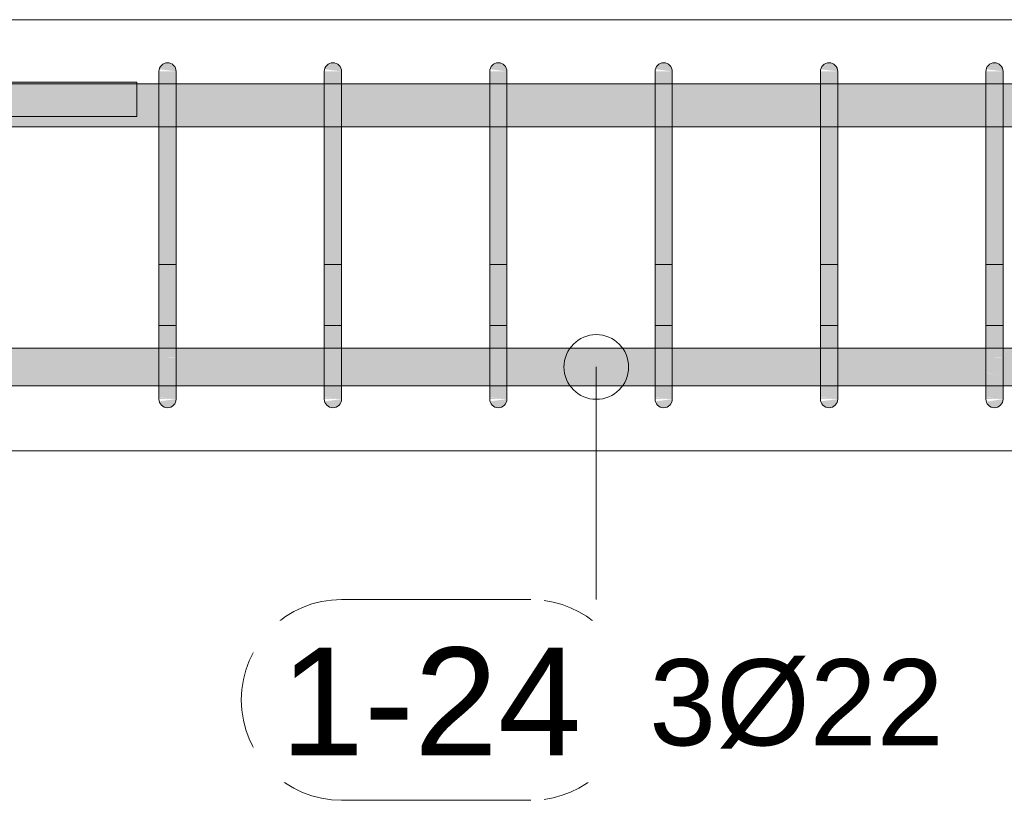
# Model space of a CAD drawing. Header units: millimetres. Extents: x 4307 to 42792, y 1610 to 10025.
# Tile 47 of 256: x 6398 to 6969, y 8467 to 8920. Entities that reach past the tile are written whole.
import ezdxf

# ---------------------------------------------------------------- set-up
doc = ezdxf.new("R2010")
doc.units = ezdxf.units.MM
for name, color, linetype, lineweight in [('S-BEAM', 12, 'Continuous', 9), ('S-RBAR', 171, 'Continuous', 5), ('S-RBAR-IDEN', 171, 'Continuous', 5)]:
    doc.layers.add(name, color=color, linetype=linetype, lineweight=lineweight)
doc.styles.add('Arial', font='arial.ttf', dxfattribs={"height": 50})
doc.styles.add('Arial_1', font='arial.ttf', dxfattribs={"height": 62.5})

# ---------------------------------------------------------------- blocks, each defined once
blk = doc.blocks.new('Popisek výztuže - _Typ_ množství_PRAVÝ-500031-V1')
at = {"layer": 'S-RBAR-IDEN'}
for p, q in [((6694.54, 8583.84), (6584.84, 8583.84)), ((6584.84, 8467.41), (6694.54, 8467.41))]:
    blk.add_line(p, q, dxfattribs=at)
for centre, start, end in [((6584.84, 8525.62), 90, 270), ((6694.54, 8525.62), 277.6434, 82.3566)]:
    blk.add_arc(centre, 58.22, start, end, dxfattribs=at)

msp = doc.modelspace()

# ---------------------------------------------------------------- hatches: boundary and pattern name
at = {"layer": 'S-RBAR'}
for points in [[(6488.81, 8890), (6488.64, 8891.29), (6488.14, 8892.5), (6487.35, 8893.54), (6486.31, 8894.33), (6485.11, 8894.83), (6483.81, 8895), (6482.52, 8894.83), (6481.31, 8894.33), (6480.28, 8893.54), (6479.48, 8892.5), (6478.98, 8891.29), (6488.64, 8890.02)], [(6584.77, 8890), (6584.6, 8891.29), (6584.1, 8892.5), (6583.3, 8893.54), (6582.27, 8894.33), (6581.06, 8894.83), (6579.77, 8895), (6578.47, 8894.83), (6577.27, 8894.33), (6576.23, 8893.54), (6575.44, 8892.5), (6574.94, 8891.29), (6584.6, 8890.02)], [(6680.72, 8890), (6680.55, 8891.29), (6680.05, 8892.5), (6679.26, 8893.54), (6678.22, 8894.33), (6677.01, 8894.83), (6675.72, 8895), (6674.43, 8894.83), (6673.22, 8894.33), (6672.18, 8893.54), (6671.39, 8892.5), (6670.89, 8891.29), (6680.55, 8890.02)], [(6776.67, 8890), (6776.5, 8891.29), (6776, 8892.5), (6775.21, 8893.54), (6774.17, 8894.33), (6772.97, 8894.83), (6771.67, 8895), (6770.38, 8894.83), (6769.17, 8894.33), (6768.14, 8893.54), (6767.34, 8892.5), (6766.84, 8891.29), (6776.5, 8890.02)], [(6872.63, 8890), (6872.46, 8891.29), (6871.96, 8892.5), (6871.16, 8893.54), (6870.13, 8894.33), (6868.92, 8894.83), (6867.63, 8895), (6866.33, 8894.83), (6865.13, 8894.33), (6864.09, 8893.54), (6863.3, 8892.5), (6862.8, 8891.29), (6872.46, 8890.02)], [(6968.58, 8890), (6968.41, 8891.29), (6967.91, 8892.5), (6967.11, 8893.54), (6966.08, 8894.33), (6964.87, 8894.83), (6963.58, 8895), (6962.29, 8894.83), (6961.08, 8894.33), (6960.04, 8893.54), (6959.25, 8892.5), (6958.75, 8891.29), (6968.41, 8890.02)], [(6488.81, 8865), (6488.81, 8890), (6478.81, 8890), (6478.81, 8865)], [(6584.77, 8865), (6584.77, 8890), (6574.77, 8890), (6574.77, 8865)], [(6680.72, 8865), (6680.72, 8890), (6670.72, 8890), (6670.72, 8865)], [(6776.67, 8865), (6776.67, 8890), (6766.67, 8890), (6766.67, 8865)], [(6872.63, 8865), (6872.63, 8890), (6862.63, 8890), (6862.63, 8865)], [(6968.58, 8865), (6968.58, 8890), (6958.58, 8890), (6958.58, 8865)], [(6478.81, 8725), (6488.81, 8725), (6488.81, 8865), (6478.81, 8865), (6478.81, 8825.98)], [(6574.77, 8725), (6584.77, 8725), (6584.77, 8865), (6574.77, 8865), (6574.77, 8825.98)], [(6670.72, 8725), (6680.72, 8725), (6680.72, 8865), (6670.72, 8865), (6670.72, 8825.98)], [(6766.67, 8725), (6776.67, 8725), (6776.67, 8865), (6766.67, 8865), (6766.67, 8825.98)], [(6862.63, 8725), (6872.63, 8725), (6872.63, 8865), (6862.63, 8865), (6862.63, 8825.98)], [(6958.58, 8725), (6968.58, 8725), (6968.58, 8865), (6958.58, 8865), (6958.58, 8825.98)], [(6483.81, 8695), (6485.11, 8695.17), (6486.31, 8695.67), (6487.62, 8696.82), (6488.14, 8697.5), (6488.64, 8698.71), (6488.81, 8700), (6478.98, 8698.71), (6479.48, 8697.5), (6480.28, 8696.46), (6481.31, 8695.67), (6482.52, 8695.17)], [(6579.77, 8695), (6581.06, 8695.17), (6582.27, 8695.67), (6583.3, 8696.46), (6584.1, 8697.5), (6584.6, 8698.71), (6584.6, 8699.98), (6574.94, 8698.71), (6575.44, 8697.5), (6576.23, 8696.46), (6577.27, 8695.67), (6578.47, 8695.17)], [(6675.72, 8695), (6677.01, 8695.17), (6678.22, 8695.67), (6679.26, 8696.46), (6680.05, 8697.5), (6680.55, 8698.71), (6680.55, 8699.98), (6670.89, 8698.71), (6671.39, 8697.5), (6672.18, 8696.46), (6673.22, 8695.67), (6674.43, 8695.17)], [(6771.67, 8695), (6772.97, 8695.17), (6774.17, 8695.67), (6775.21, 8696.46), (6776, 8697.5), (6776.5, 8698.71), (6776.5, 8699.98), (6766.84, 8698.71), (6767.34, 8697.5), (6768.14, 8696.46), (6769.17, 8695.67), (6770.38, 8695.17)], [(6867.63, 8695), (6868.92, 8695.17), (6870.13, 8695.67), (6871.16, 8696.46), (6871.96, 8697.5), (6872.46, 8698.71), (6872.46, 8699.98), (6862.8, 8698.71), (6863.3, 8697.5), (6864.09, 8696.46), (6865.13, 8695.67), (6866.33, 8695.17)], [(6963.58, 8695), (6964.87, 8695.17), (6966.08, 8695.67), (6967.11, 8696.46), (6967.91, 8697.5), (6968.41, 8698.71), (6968.41, 8699.98), (6958.82, 8698.54), (6959.25, 8697.5), (6960.04, 8696.46), (6961.08, 8695.67), (6962.29, 8695.17)]]:
    msp.add_hatch(color=7, dxfattribs=at).paths.add_polyline_path(points)
h = msp.add_hatch(color=7, dxfattribs=at)
h.paths.add_polyline_path([(6465.95, 8882.8), (6465.95, 8883.8), (6392.86, 8883.8), (6392.86, 8882.8), (6448.35, 8882.8)])
h.paths.add_polyline_path([(5855.7, 8882.8), (5853.28, 8883.8), (5845.95, 8883.8), (5845.95, 8882.8), (5852.04, 8882.8)])
h.paths.add_polyline_path([(6382.86, 8882.8), (6382.86, 8883.8), (6296.91, 8883.8), (6296.91, 8882.8), (6369.82, 8882.8)])
h.paths.add_polyline_path([(5870.69, 8882.8), (5874.16, 8882.8), (5874.16, 8883.8), (5869.93, 8883.8)])
h.paths.add_polyline_path([(5884.16, 8882.8), (5920.62, 8882.8), (5920.62, 8883.8), (5884.16, 8883.8)])
h.paths.add_polyline_path([(6286.91, 8882.8), (6286.91, 8883.8), (6200.95, 8883.8), (6200.95, 8882.8), (6212.75, 8882.8)])
h.paths.add_polyline_path([(5930.62, 8882.8), (5967.08, 8882.8), (5967.08, 8883.8), (5930.62, 8883.8)])
h.paths.add_polyline_path([(6190.95, 8882.8), (6190.95, 8883.8), (6105, 8883.8), (6105, 8882.8), (6134.22, 8882.8)])
h.paths.add_polyline_path([(5977.08, 8882.8), (6013.54, 8882.8), (6013.54, 8883.8), (5977.08, 8883.8)])
h.paths.add_polyline_path([(6095, 8882.8), (6094.95, 8883.8), (6070, 8883.8), (6070, 8882.8), (6094.95, 8882.8)])
h.paths.add_polyline_path([(6023.54, 8882.8), (6060, 8882.8), (6060, 8883.8), (6023.54, 8883.8)])
h = msp.add_hatch(color=7, dxfattribs=at)
h.paths.add_polyline_path([(5426.86, 8857.8), (5426.86, 8865), (5427.89, 8872.76), (5430.88, 8880), (5433.03, 8882.8), (5425, 8882.8), (5425, 8857.8)])
h.paths.add_polyline_path([(6060, 8857.8), (6060, 8882.8), (6023.54, 8882.8), (6023.54, 8857.8), (6055.69, 8857.8)])
h.paths.add_polyline_path([(7650, 8857.8), (7650, 8882.8), (7492.9, 8882.8), (7492.9, 8857.8), (7626.35, 8857.8)])
h.paths.add_polyline_path([(6095, 8857.8), (6094.95, 8882.8), (6070, 8882.8), (6070, 8857.8)])
h.paths.add_polyline_path([(5466.02, 8857.8), (5485.86, 8857.8), (5485.86, 8858.8), (5502.48, 8858.8), (5502.48, 8882.8), (5466.02, 8882.8), (5466.02, 8865)])
h.paths.add_polyline_path([(5436.86, 8857.8), (5456.02, 8857.8), (5456.02, 8882.8), (5448.03, 8882.8), (5446.86, 8882.32), (5442.71, 8879.13), (5439.54, 8875), (5437.54, 8870.18), (5436.86, 8865)])
h.paths.add_polyline_path([(6200.95, 8857.8), (6286.91, 8857.8), (6286.91, 8882.8), (6200.95, 8882.8), (6200.95, 8865)])
h.paths.add_polyline_path([(6134.22, 8857.8), (6190.95, 8857.8), (6190.95, 8882.8), (6105, 8882.8), (6105, 8857.8)])
h.paths.add_polyline_path([(7482.9, 8857.8), (7482.9, 8882.8), (7310.4, 8882.8), (7310.4, 8857.8), (7469.28, 8857.8)])
h.paths.add_polyline_path([(5688.32, 8857.8), (5688.32, 8882.8), (5651.86, 8882.8), (5651.86, 8857.8), (5663.02, 8857.8)])
h.paths.add_polyline_path([(6013.54, 8857.8), (6013.54, 8882.8), (5977.08, 8882.8), (5977.15, 8857.8)])
h.paths.add_polyline_path([(6762.49, 8857.8), (6766.67, 8857.8), (6766.67, 8882.8), (6680.72, 8882.8), (6680.72, 8857.8)])
h.paths.add_polyline_path([(5920.62, 8857.8), (5920.62, 8882.8), (5884.16, 8882.8), (5884.16, 8857.8), (5898.62, 8857.8)])
h.paths.add_polyline_path([(6296.91, 8857.8), (6382.86, 8857.8), (6382.86, 8882.8), (6296.91, 8882.8), (6296.91, 8865)])
h.paths.add_polyline_path([(5734.78, 8857.8), (5734.78, 8882.8), (5698.32, 8882.8), (5698.32, 8857.8)])
h.paths.add_polyline_path([(6392.86, 8857.8), (6478.81, 8857.8), (6478.81, 8882.8), (6392.86, 8882.8), (6392.86, 8865)])
h.paths.add_polyline_path([(7300.4, 8857.8), (7300.4, 8882.8), (7127.9, 8882.8), (7127.9, 8857.8), (7233.68, 8857.8)])
h.paths.add_polyline_path([(6776.67, 8857.8), (6862.63, 8857.8), (6862.63, 8882.8), (6776.67, 8882.8), (6776.67, 8865)])
h.paths.add_polyline_path([(5791.24, 8857.8), (5827.7, 8857.8), (5827.7, 8882.8), (5791.24, 8882.8), (5791.24, 8865)])
h.paths.add_polyline_path([(5967.08, 8857.8), (5967.08, 8882.8), (5930.62, 8882.8), (5930.62, 8857.8)])
h.paths.add_polyline_path([(6670.72, 8857.8), (6670.72, 8882.8), (6584.77, 8882.8), (6584.77, 8857.8), (6605.42, 8857.8)])
h.paths.add_polyline_path([(5558.94, 8857.8), (5595.4, 8857.8), (5595.4, 8882.8), (5558.94, 8882.8), (5558.94, 8865)])
h.paths.add_polyline_path([(6872.63, 8857.8), (6958.58, 8857.8), (6958.58, 8882.8), (6872.63, 8882.8), (6872.63, 8865)])
h.paths.add_polyline_path([(6488.81, 8857.8), (6574.77, 8857.8), (6574.77, 8882.8), (6488.81, 8882.8), (6488.81, 8865)])
h.paths.add_polyline_path([(5512.48, 8857.8), (5548.94, 8857.8), (5548.94, 8882.8), (5512.48, 8882.8), (5512.48, 8865)])
h.paths.add_polyline_path([(7117.9, 8857.8), (7117.9, 8882.8), (6968.58, 8882.8), (6968.58, 8857.8), (7076.62, 8857.8)])
h.paths.add_polyline_path([(5866.18, 8857.8), (5866.86, 8857.8), (5866.86, 8865), (5866.18, 8870.18), (5864.18, 8875), (5861.01, 8879.14), (5856.86, 8882.32), (5855.7, 8882.8), (5837.7, 8882.8), (5837.7, 8857.8), (5859.36, 8857.8)])
h.paths.add_polyline_path([(5605.4, 8857.8), (5641.86, 8857.8), (5641.86, 8882.8), (5605.4, 8882.8), (5605.4, 8865)])
h.paths.add_polyline_path([(5744.78, 8857.8), (5781.24, 8857.8), (5781.24, 8882.8), (5744.78, 8882.8), (5744.78, 8865)])
h.paths.add_polyline_path([(5874.16, 8876.82), (5874.16, 8882.8), (5870.69, 8882.8), (5873.2, 8879.13), (5873.88, 8877.5)])
h = msp.add_hatch(color=7, dxfattribs=at)
h.paths.add_polyline_path([(5425, 8707.64), (5432.7, 8707.64), (5430.53, 8710.86), (5427.89, 8717.24), (5426.86, 8725), (5426.86, 8729.64), (5425, 8729.64), (5425, 8719.69)])
h.paths.add_polyline_path([(5446.97, 8707.64), (5456.02, 8707.92), (5456.02, 8729.64), (5437.47, 8729.64), (5436.86, 8725), (5437.6, 8719.69), (5439.54, 8715), (5442.72, 8710.86), (5446.86, 8707.68)])
h.paths.add_polyline_path([(8961.41, 8707.64), (9043.09, 8707.92), (9043.09, 8729.64), (8957.14, 8729.64), (8957.14, 8707.64)])
h.paths.add_polyline_path([(5466.02, 8707.64), (5466.86, 8707.68), (5471.86, 8711.72), (5489.78, 8729.64), (5466.02, 8729.64), (5466.02, 8707.68)])
h.paths.add_polyline_path([(8947.14, 8707.64), (8947.14, 8729.64), (8861.19, 8729.64), (8861.19, 8707.64), (8922.15, 8707.64)])
h.paths.add_polyline_path([(9079.21, 8707.64), (9139.05, 8707.92), (9139.05, 8729.64), (9053.09, 8729.64), (9053.09, 8707.64)])
h.paths.add_polyline_path([(5481.93, 8707.64), (5502.48, 8707.92), (5502.48, 8728.19), (5482.21, 8707.92)])
h.paths.add_polyline_path([(8851.19, 8707.64), (8851.19, 8729.64), (8765.23, 8729.64), (8765.23, 8707.64), (8843.61, 8707.64)])
h.paths.add_polyline_path([(5512.48, 8707.64), (5548.94, 8707.92), (5548.94, 8729.64), (5512.48, 8729.64), (5512.48, 8707.92)])
h.paths.add_polyline_path([(5558.94, 8707.64), (5595.4, 8707.92), (5595.4, 8729.64), (5558.94, 8729.64), (5558.94, 8707.92)])
h.paths.add_polyline_path([(5605.4, 8707.64), (5641.86, 8707.92), (5641.86, 8729.64), (5605.4, 8729.64), (5605.4, 8707.92)])
h.paths.add_polyline_path([(9707.48, 8707.64), (9715, 8707.64), (9715, 8729.64), (9695, 8729.64), (9695, 8707.64)])
h.paths.add_polyline_path([(9685, 8707.64), (9685, 8729.64), (9645, 8729.64), (9645, 8707.64), (9668.21, 8707.64)])
h.paths.add_polyline_path([(8755.23, 8707.64), (8755.23, 8729.64), (8669.28, 8729.64), (8669.28, 8707.64), (8725.81, 8707.64)])
h.paths.add_polyline_path([(5651.86, 8707.64), (5688.32, 8707.92), (5688.32, 8729.64), (5651.86, 8729.64), (5651.86, 8707.92)])
h.paths.add_polyline_path([(9149.05, 8707.64), (9235, 8707.92), (9235, 8729.64), (9149.05, 8729.64), (9149.05, 8707.92)])
h.paths.add_polyline_path([(8659.28, 8707.64), (8659.28, 8729.64), (8573.33, 8729.64), (8573.33, 8707.64), (8647.28, 8707.64)])
h.paths.add_polyline_path([(5698.32, 8707.64), (5734.78, 8707.92), (5734.78, 8729.64), (5698.32, 8729.64), (5698.32, 8707.92)])
h.paths.add_polyline_path([(9635, 8707.64), (9635, 8729.64), (9595, 8729.64), (9595, 8707.64), (9628.94, 8707.64)])
h.paths.add_polyline_path([(5744.78, 8707.64), (5781.24, 8707.92), (5781.24, 8729.64), (5744.78, 8729.64), (5744.78, 8707.92)])
h.paths.add_polyline_path([(5791.24, 8707.64), (5827.7, 8707.92), (5827.7, 8729.64), (5791.24, 8729.64), (5791.24, 8707.92)])
h.paths.add_polyline_path([(8563.33, 8707.64), (8563.33, 8729.64), (8477.37, 8729.64), (8477.37, 8707.64), (8529.48, 8707.64)])
h.paths.add_polyline_path([(5856.76, 8707.64), (5856.86, 8707.68), (5861.01, 8710.86), (5864.18, 8715), (5866.18, 8719.82), (5866.86, 8725), (5866.86, 8729.64), (5837.7, 8729.64), (5837.7, 8707.64), (5852.04, 8707.64)])
h.paths.add_polyline_path([(8467.37, 8707.64), (8467.37, 8729.64), (8381.42, 8729.64), (8381.42, 8707.64), (8450.95, 8707.64)])
h.paths.add_polyline_path([(5871.03, 8707.64), (5874.16, 8707.92), (5873.88, 8712.5), (5872.84, 8710)])
h.paths.add_polyline_path([(9245, 8707.64), (9335, 8707.92), (9335, 8729.64), (9245, 8729.64), (9245, 8707.92)])
h.paths.add_polyline_path([(5884.16, 8707.64), (5920.62, 8707.92), (5920.62, 8729.64), (5884.16, 8729.64), (5884.16, 8707.92)])
h.paths.add_polyline_path([(5930.62, 8707.64), (5967.08, 8707.92), (5967.08, 8729.64), (5930.62, 8729.64), (5930.62, 8707.92)])
h.paths.add_polyline_path([(5977.08, 8707.64), (6013.54, 8707.92), (6013.54, 8729.64), (5977.08, 8729.64), (5977.08, 8707.92)])
h.paths.add_polyline_path([(8371.42, 8707.64), (8371.42, 8729.64), (8222.89, 8729.64), (8222.89, 8707.64), (8333.15, 8707.64)])
h.paths.add_polyline_path([(6023.54, 8707.64), (6060, 8707.92), (6060, 8729.64), (6023.54, 8729.64), (6023.54, 8707.92)])
h.paths.add_polyline_path([(6070, 8707.64), (6095, 8707.92), (6095, 8729.64), (6070, 8729.64), (6070, 8707.92)])
h.paths.add_polyline_path([(8212.89, 8707.64), (8212.89, 8729.64), (8040.39, 8729.64), (8040.39, 8707.64), (8176.08, 8707.64)])
h.paths.add_polyline_path([(6105, 8707.64), (6190.95, 8707.92), (6190.95, 8729.64), (6105, 8729.64), (6105, 8707.92)])
h.paths.add_polyline_path([(9585, 8707.64), (9585, 8729.64), (9545, 8729.64), (9545, 8707.64), (9550.41, 8707.64)])
h.paths.add_polyline_path([(6200.95, 8707.64), (6286.91, 8707.92), (6286.91, 8729.64), (6200.95, 8729.64), (6200.95, 8707.92)])
h.paths.add_polyline_path([(9535, 8707.64), (9535, 8729.64), (9495, 8729.64), (9495, 8707.64), (9511.14, 8707.64)])
h.paths.add_polyline_path([(6296.91, 8707.64), (6382.86, 8707.92), (6382.86, 8729.64), (6296.91, 8729.64), (6296.91, 8707.92)])
h.paths.add_polyline_path([(6392.86, 8707.64), (6478.81, 8707.92), (6478.81, 8729.64), (6392.86, 8729.64), (6392.86, 8707.92)])
h.paths.add_polyline_path([(8030.39, 8707.64), (8030.39, 8729.64), (7857.89, 8729.64), (7857.89, 8707.64), (8019.02, 8707.64)])
h.paths.add_polyline_path([(9485, 8707.64), (9485, 8729.64), (9445, 8729.64), (9445, 8707.64), (9471.88, 8707.64)])
h.paths.add_polyline_path([(6488.81, 8707.64), (6574.77, 8707.92), (6574.77, 8729.64), (6488.81, 8729.64), (6488.81, 8707.92)])
h.paths.add_polyline_path([(6584.77, 8707.64), (6670.72, 8707.92), (6670.72, 8729.64), (6584.77, 8729.64), (6584.77, 8707.92)])
h.paths.add_polyline_path([(6680.72, 8707.64), (6766.67, 8707.92), (6766.67, 8729.64), (6680.72, 8729.64), (6680.72, 8707.92)])
h.paths.add_polyline_path([(9435, 8707.64), (9435, 8729.64), (9395, 8729.64), (9395, 8707.64), (9432.61, 8707.64)])
h.paths.add_polyline_path([(6776.67, 8707.64), (6862.63, 8707.92), (6862.63, 8729.64), (6776.67, 8729.64), (6776.67, 8707.92)])
h.paths.add_polyline_path([(6872.63, 8707.64), (6958.58, 8707.92), (6958.58, 8729.64), (6872.63, 8729.64), (6872.63, 8707.92)])
h.paths.add_polyline_path([(7847.89, 8707.64), (7847.89, 8729.64), (7675.4, 8729.64), (7675.4, 8707.64), (7822.68, 8707.64)])
h.paths.add_polyline_path([(6968.58, 8707.64), (7117.9, 8707.92), (7117.9, 8729.64), (6968.58, 8729.64), (6968.58, 8707.92)])
h.paths.add_polyline_path([(9345, 8707.64), (9385, 8707.92), (9385, 8729.64), (9345, 8729.64), (9345, 8707.92)])
h.paths.add_polyline_path([(7127.9, 8707.64), (7300.4, 8707.92), (7300.4, 8729.64), (7127.9, 8729.64), (7127.9, 8707.92)])
h.paths.add_polyline_path([(7310.4, 8707.64), (7482.9, 8707.92), (7482.9, 8729.64), (7310.4, 8729.64), (7310.4, 8707.92)])
h.paths.add_polyline_path([(7492.9, 8707.64), (7665.4, 8707.92), (7665.4, 8729.64), (7492.9, 8729.64), (7492.9, 8707.92)])
h = msp.add_hatch(color=7, dxfattribs=at)
h.paths.add_polyline_path([(6488.81, 8703.08), (6488.81, 8703.74), (6487.46, 8703.89), (6486.61, 8703.51), (6487.62, 8703.31)])
h.paths.add_polyline_path([(6483.32, 8705.53), (6481.64, 8707.49), (6478.81, 8707.92), (6478.81, 8706.75)])
h.paths.add_polyline_path([(6488.81, 8711.72), (6488.81, 8713.44), (6478.81, 8715.43), (6483.54, 8711.91), (6487.62, 8711.76)])
h.paths.add_polyline_path([(6478.81, 8724.03), (6488.81, 8724.24), (6488.81, 8725), (6478.81, 8725)])
h = msp.add_hatch(color=7, dxfattribs=at)
h.paths.add_polyline_path([(6478.81, 8715.43), (6488.81, 8713.44), (6488.81, 8724.24), (6486.78, 8724.03), (6478.81, 8724.03), (6478.81, 8719.69)])
h.paths.add_polyline_path([(6488.81, 8700), (6488.81, 8703.08), (6486.61, 8703.51), (6487.62, 8703.87), (6488.81, 8703.74), (6488.81, 8711.72), (6484.28, 8711.99), (6478.81, 8715.43), (6478.81, 8708.15), (6481.79, 8707.32), (6483.32, 8705.53), (6478.81, 8706.75), (6478.98, 8700.99), (6480.9, 8700.85), (6487.62, 8700.13)])
h.paths.add_polyline_path([(6487.62, 8700), (6487.62, 8700.1), (6478.81, 8700.85), (6478.98, 8700), (6485.11, 8700)])
h = msp.add_hatch(color=7, dxfattribs=at)
h.paths.add_polyline_path([(6584.77, 8703.08), (6584.77, 8703.74), (6583.41, 8703.89), (6582.56, 8703.51)])
h.paths.add_polyline_path([(6579.28, 8705.53), (6577.59, 8707.49), (6574.77, 8707.92), (6574.77, 8706.75)])
h.paths.add_polyline_path([(6584.77, 8711.72), (6584.77, 8713.44), (6574.77, 8715.43), (6579.49, 8711.91)])
h.paths.add_polyline_path([(6582.74, 8724.03), (6584.77, 8724.24), (6584.77, 8725), (6574.77, 8725), (6574.77, 8724.03)])
h = msp.add_hatch(color=7, dxfattribs=at)
h.paths.add_polyline_path([(6574.77, 8715.43), (6584.77, 8713.44), (6584.77, 8724.24), (6582.74, 8724.03), (6574.77, 8724.03), (6574.77, 8719.69)])
h.paths.add_polyline_path([(6584.77, 8700), (6584.77, 8703.08), (6582.56, 8703.51), (6583.41, 8703.89), (6584.77, 8703.74), (6584.77, 8711.72), (6580.24, 8711.99), (6574.77, 8715.43), (6574.77, 8708.15), (6577.74, 8707.32), (6579.28, 8705.53), (6574.77, 8706.75), (6574.94, 8700.99), (6576.85, 8700.85), (6581.06, 8700.4)])
h.paths.add_polyline_path([(6584.77, 8700), (6574.77, 8700.85), (6574.94, 8700), (6579.77, 8700)])
h = msp.add_hatch(color=7, dxfattribs=at)
h.paths.add_polyline_path([(6680.72, 8703.08), (6680.72, 8703.74), (6679.36, 8703.89), (6678.52, 8703.51)])
h.paths.add_polyline_path([(6675.23, 8705.53), (6673.55, 8707.49), (6670.72, 8707.92), (6670.72, 8706.75)])
h.paths.add_polyline_path([(6680.72, 8711.72), (6680.72, 8713.44), (6670.72, 8715.43), (6675.44, 8711.91)])
h.paths.add_polyline_path([(6678.69, 8724.03), (6680.72, 8724.24), (6680.72, 8725), (6670.72, 8725), (6670.72, 8724.03)])
h = msp.add_hatch(color=7, dxfattribs=at)
h.paths.add_polyline_path([(6680.72, 8700), (6680.72, 8703.08), (6678.52, 8703.51), (6679.36, 8703.89), (6680.72, 8703.74), (6680.72, 8711.72), (6676.19, 8711.99), (6670.72, 8715.43), (6670.72, 8708.15), (6673.69, 8707.32), (6675.23, 8705.53), (6670.72, 8706.75), (6670.89, 8700.99), (6672.81, 8700.85), (6677.01, 8700.4)])
h.paths.add_polyline_path([(6670.72, 8700), (6680.72, 8700), (6670.72, 8700.85)])
h.paths.add_polyline_path([(6680.72, 8713.44), (6680.72, 8724.24), (6678.69, 8724.03), (6670.72, 8724.03), (6670.72, 8715.43)])
h = msp.add_hatch(color=7, dxfattribs=at)
h.paths.add_polyline_path([(6776.67, 8703.08), (6776.67, 8703.74), (6775.32, 8703.89), (6774.47, 8703.51)])
h.paths.add_polyline_path([(6771.18, 8705.53), (6769.5, 8707.49), (6766.67, 8707.92), (6766.67, 8706.75)])
h.paths.add_polyline_path([(6776.67, 8711.72), (6776.67, 8713.44), (6766.67, 8715.43), (6771.4, 8711.91)])
h.paths.add_polyline_path([(6774.64, 8724.03), (6776.67, 8724.24), (6776.67, 8725), (6766.67, 8725), (6766.67, 8724.03)])
h = msp.add_hatch(color=7, dxfattribs=at)
h.paths.add_polyline_path([(6776.67, 8700), (6776.67, 8703.08), (6774.47, 8703.51), (6775.32, 8703.89), (6776.67, 8703.74), (6776.67, 8711.72), (6772.14, 8711.99), (6766.67, 8715.43), (6766.67, 8708.15), (6769.65, 8707.32), (6771.18, 8705.53), (6766.67, 8706.75), (6766.84, 8700.99), (6768.76, 8700.85), (6772.97, 8700.4)])
h.paths.add_polyline_path([(6766.67, 8700), (6776.67, 8700), (6766.67, 8700.85)])
h.paths.add_polyline_path([(6776.67, 8713.44), (6776.67, 8724.24), (6774.64, 8724.03), (6766.67, 8724.03), (6766.67, 8715.43)])
h = msp.add_hatch(color=7, dxfattribs=at)
h.paths.add_polyline_path([(6872.63, 8703.08), (6872.63, 8703.74), (6871.27, 8703.89), (6870.42, 8703.51)])
h.paths.add_polyline_path([(6867.13, 8705.53), (6865.45, 8707.49), (6862.63, 8707.92), (6862.63, 8706.75)])
h.paths.add_polyline_path([(6872.63, 8711.72), (6872.63, 8713.44), (6862.63, 8715.43), (6867.35, 8711.91)])
h.paths.add_polyline_path([(6870.6, 8724.03), (6872.63, 8724.24), (6872.63, 8725), (6862.63, 8725), (6862.63, 8724.03)])
h = msp.add_hatch(color=7, dxfattribs=at)
h.paths.add_polyline_path([(6872.63, 8700), (6872.63, 8703.08), (6870.42, 8703.51), (6871.27, 8703.89), (6872.63, 8703.74), (6872.63, 8711.72), (6868.09, 8711.99), (6862.63, 8715.43), (6862.63, 8708.15), (6865.6, 8707.32), (6867.13, 8705.53), (6862.63, 8706.75), (6862.8, 8700.99), (6864.71, 8700.85), (6868.92, 8700.4)])
h.paths.add_polyline_path([(6862.63, 8700), (6872.63, 8700), (6862.63, 8700.85)])
h.paths.add_polyline_path([(6872.63, 8713.44), (6872.63, 8724.24), (6870.6, 8724.03), (6862.63, 8724.03), (6862.63, 8715.43)])
h = msp.add_hatch(color=7, dxfattribs=at)
h.paths.add_polyline_path([(6968.58, 8703.08), (6968.58, 8703.74), (6967.22, 8703.89), (6966.38, 8703.51)])
h.paths.add_polyline_path([(6963.09, 8705.53), (6961.41, 8707.49), (6958.58, 8707.92), (6958.82, 8706.69)])
h.paths.add_polyline_path([(6968.58, 8711.72), (6968.58, 8713.44), (6958.82, 8715.25), (6963.3, 8711.91)])
h.paths.add_polyline_path([(6958.58, 8724.03), (6968.58, 8724.24), (6968.58, 8725), (6958.58, 8725)])
h = msp.add_hatch(color=7, dxfattribs=at)
h.paths.add_polyline_path([(6968.58, 8700), (6968.58, 8703.08), (6966.38, 8703.51), (6967.22, 8703.89), (6968.58, 8703.74), (6968.58, 8711.72), (6964.05, 8711.99), (6958.58, 8715.43), (6958.82, 8708.09), (6961.55, 8707.32), (6963.09, 8705.53), (6958.58, 8706.75), (6958.82, 8700.99), (6960.67, 8700.85), (6964.87, 8700.4)])
h.paths.add_polyline_path([(6958.58, 8700), (6968.58, 8700), (6958.58, 8700.85)])
h.paths.add_polyline_path([(6968.58, 8713.44), (6968.58, 8724.24), (6966.55, 8724.03), (6958.58, 8724.03), (6958.82, 8715.39)])

# ---------------------------------------------------------------- linework, layer by layer
at = {"layer": 'S-BEAM'}
for p, q in [((5800, 8920), (9540, 8920)), ((5900, 8920), (9540, 8920)), ((9540, 8670), (5800, 8670)), ((5900, 8670), (9540, 8670))]:
    msp.add_line(p, q, dxfattribs=at)
at = {"layer": 'S-RBAR'}
for p, q in [((6478.81, 8865), (6478.81, 8890)), ((6478.81, 8865), (6478.81, 8890)), ((6488.81, 8865), (6488.81, 8890)), ((6488.81, 8865), (6488.81, 8890)), ((6574.77, 8865), (6574.77, 8890)), ((6574.77, 8865), (6574.77, 8890)), ((6584.77, 8865), (6584.77, 8890)), ((6584.77, 8865), (6584.77, 8890)), ((6670.72, 8865), (6670.72, 8890)), ((6670.72, 8865), (6670.72, 8890)), ((6680.72, 8865), (6680.72, 8890)), ((6680.72, 8865), (6680.72, 8890)), ((6766.67, 8865), (6766.67, 8890)), ((6766.67, 8865), (6766.67, 8890)), ((6776.67, 8865), (6776.67, 8890)), ((6776.67, 8865), (6776.67, 8890)), ((6862.63, 8865), (6862.63, 8890)), ((6862.63, 8865), (6862.63, 8890)), ((6872.63, 8865), (6872.63, 8890)), ((6872.63, 8865), (6872.63, 8890)), ((6958.58, 8865), (6958.58, 8890)), ((6958.58, 8865), (6958.58, 8890)), ((6968.58, 8865), (6968.58, 8890)), ((6968.58, 8865), (6968.58, 8890)), ((5845.95, 8883.8), (6465.95, 8883.8)), ((5845.95, 8883.8), (6465.95, 8883.8)), ((6465.95, 8863.8), (6465.95, 8883.8)), ((6465.95, 8863.8), (6465.95, 8883.8)), ((7650, 8882.8), (5425, 8882.8)), ((7650, 8882.8), (5425, 8882.8)), ((7650, 8882.8), (5425, 8882.8)), ((5845.95, 8863.8), (6465.95, 8863.8)), ((5845.95, 8863.8), (6465.95, 8863.8)), ((6478.81, 8725), (6478.81, 8865)), ((6478.81, 8865), (6478.81, 8725)), ((6488.81, 8725), (6488.81, 8865)), ((6488.81, 8865), (6488.81, 8725)), ((6574.77, 8725), (6574.77, 8865)), ((6574.77, 8865), (6574.77, 8725)), ((6584.77, 8725), (6584.77, 8865)), ((6584.77, 8865), (6584.77, 8725)), ((6670.72, 8725), (6670.72, 8865)), ((6670.72, 8865), (6670.72, 8725)), ((6680.72, 8725), (6680.72, 8865)), ((6680.72, 8865), (6680.72, 8725)), ((6766.67, 8725), (6766.67, 8865)), ((6766.67, 8865), (6766.67, 8725)), ((6776.67, 8725), (6776.67, 8865)), ((6776.67, 8865), (6776.67, 8725)), ((6862.63, 8725), (6862.63, 8865)), ((6862.63, 8865), (6862.63, 8725)), ((6872.63, 8725), (6872.63, 8865)), ((6872.63, 8865), (6872.63, 8725)), ((6958.58, 8725), (6958.58, 8865)), ((6958.58, 8865), (6958.58, 8725)), ((6968.58, 8725), (6968.58, 8865)), ((6968.58, 8865), (6968.58, 8725)), ((7650, 8857.8), (5425, 8857.8)), ((7650, 8857.8), (5425, 8857.8)), ((7650, 8857.8), (5425, 8857.8)), ((6478.81, 8778.03), (6478.81, 8742.68)), ((6478.81, 8778.03), (6488.81, 8778.03)), ((6488.81, 8778.03), (6488.81, 8742.68)), ((6574.77, 8778.03), (6574.77, 8742.68)), ((6574.77, 8778.03), (6584.77, 8778.03)), ((6584.77, 8778.03), (6584.77, 8742.68)), ((6670.72, 8778.03), (6670.72, 8742.68)), ((6670.72, 8778.03), (6680.72, 8778.03)), ((6680.72, 8778.03), (6680.72, 8742.68)), ((6766.67, 8778.03), (6766.67, 8742.68)), ((6766.67, 8778.03), (6776.67, 8778.03)), ((6776.67, 8778.03), (6776.67, 8742.68)), ((6862.63, 8778.03), (6862.63, 8742.68)), ((6862.63, 8778.03), (6872.63, 8778.03)), ((6872.63, 8778.03), (6872.63, 8742.68)), ((6958.58, 8778.03), (6958.58, 8742.68)), ((6958.58, 8778.03), (6968.58, 8778.03)), ((6968.58, 8778.03), (6968.58, 8742.68)), ((6478.81, 8700), (6478.81, 8742.68)), ((6488.81, 8742.68), (6478.81, 8742.68)), ((6478.81, 8707.32), (6478.81, 8742.68)), ((6488.81, 8700), (6488.81, 8742.68)), ((6488.81, 8707.32), (6488.81, 8742.68)), ((6574.77, 8700), (6574.77, 8742.68)), ((6584.77, 8742.68), (6574.77, 8742.68)), ((6574.77, 8707.32), (6574.77, 8742.68)), ((6584.77, 8700), (6584.77, 8742.68)), ((6584.77, 8707.32), (6584.77, 8742.68)), ((6670.72, 8700), (6670.72, 8742.68)), ((6680.72, 8742.68), (6670.72, 8742.68)), ((6670.72, 8707.32), (6670.72, 8742.68)), ((6680.72, 8700), (6680.72, 8742.68)), ((6680.72, 8707.32), (6680.72, 8742.68)), ((6766.67, 8700), (6766.67, 8742.68)), ((6776.67, 8742.68), (6766.67, 8742.68)), ((6766.67, 8707.32), (6766.67, 8742.68)), ((6776.67, 8700), (6776.67, 8742.68)), ((6776.67, 8707.32), (6776.67, 8742.68)), ((6862.63, 8700), (6862.63, 8742.68)), ((6872.63, 8742.68), (6862.63, 8742.68)), ((6862.63, 8707.32), (6862.63, 8742.68)), ((6872.63, 8700), (6872.63, 8742.68)), ((6872.63, 8707.32), (6872.63, 8742.68)), ((6958.58, 8700), (6958.58, 8742.68)), ((6968.58, 8742.68), (6958.58, 8742.68)), ((6958.58, 8707.32), (6958.58, 8742.68)), ((6968.58, 8700), (6968.58, 8742.68)), ((6968.58, 8707.32), (6968.58, 8742.68)), ((9715, 8729.64), (5425, 8729.64)), ((9715, 8729.64), (5425, 8729.64)), ((9715, 8729.64), (5425, 8729.64)), ((6478.81, 8700), (6478.81, 8725)), ((6478.81, 8707.32), (6478.81, 8725)), ((6488.81, 8700), (6488.81, 8725)), ((6488.81, 8700), (6488.81, 8725)), ((6574.77, 8700), (6574.77, 8725)), ((6574.77, 8707.32), (6574.77, 8725)), ((6584.77, 8700), (6584.77, 8725)), ((6584.77, 8700), (6584.77, 8725)), ((6670.72, 8700), (6670.72, 8725)), ((6670.72, 8707.32), (6670.72, 8725)), ((6680.72, 8700), (6680.72, 8725)), ((6680.72, 8700), (6680.72, 8725)), ((6766.67, 8700), (6766.67, 8725)), ((6766.67, 8707.32), (6766.67, 8725)), ((6776.67, 8700), (6776.67, 8725)), ((6776.67, 8700), (6776.67, 8725)), ((6862.63, 8700), (6862.63, 8725)), ((6862.63, 8707.32), (6862.63, 8725)), ((6872.63, 8700), (6872.63, 8725)), ((6872.63, 8700), (6872.63, 8725)), ((6958.58, 8700), (6958.58, 8725)), ((6958.58, 8707.32), (6958.58, 8725)), ((6968.58, 8700), (6968.58, 8725)), ((6968.58, 8700), (6968.58, 8725)), ((9715, 8707.64), (5425, 8707.64)), ((9715, 8707.64), (5425, 8707.64)), ((9715, 8707.64), (5425, 8707.64)), ((6478.81, 8700.85), (6478.81, 8707.32)), ((6478.81, 8700.85), (6478.81, 8707.32)), ((6488.81, 8700), (6488.81, 8707.32)), ((6574.77, 8700.85), (6574.77, 8707.32)), ((6574.77, 8700.85), (6574.77, 8707.32)), ((6584.77, 8700), (6584.77, 8707.32)), ((6670.72, 8700.85), (6670.72, 8707.32)), ((6670.72, 8700.85), (6670.72, 8707.32)), ((6680.72, 8700), (6680.72, 8707.32)), ((6766.67, 8700.85), (6766.67, 8707.32)), ((6766.67, 8700.85), (6766.67, 8707.32)), ((6776.67, 8700), (6776.67, 8707.32)), ((6862.63, 8700.85), (6862.63, 8707.32)), ((6862.63, 8700.85), (6862.63, 8707.32)), ((6872.63, 8700), (6872.63, 8707.32)), ((6958.58, 8700.85), (6958.58, 8707.32)), ((6958.58, 8700.85), (6958.58, 8707.32)), ((6968.58, 8700), (6968.58, 8707.32))]:
    msp.add_line(p, q, dxfattribs=at)
for centre, start, end in [((6483.81, 8890), 0, 180), ((6483.81, 8890), 0, 180), ((6579.77, 8890), 0, 180), ((6579.77, 8890), 0, 180), ((6675.72, 8890), 0, 180), ((6675.72, 8890), 0, 180), ((6771.67, 8890), 0, 180), ((6771.67, 8890), 0, 180), ((6867.63, 8890), 0, 180), ((6867.63, 8890), 0, 180), ((6963.58, 8890), 0, 180), ((6963.58, 8890), 0, 180), ((6483.81, 8700), 180, 0), ((6483.81, 8700), 180, 0), ((6483.81, 8700), 180, 0), ((6579.77, 8700), 180, 0), ((6579.77, 8700), 180, 0), ((6579.77, 8700), 180, 0), ((6675.72, 8700), 180, 0), ((6675.72, 8700), 180, 0), ((6675.72, 8700), 180, 0), ((6771.67, 8700), 180, 0), ((6771.67, 8700), 180, 0), ((6771.67, 8700), 180, 0), ((6867.63, 8700), 180, 0), ((6867.63, 8700), 180, 0), ((6867.63, 8700), 180, 0), ((6963.58, 8700), 180, 0), ((6963.58, 8700), 180, 0), ((6963.58, 8700), 180, 0)]:
    msp.add_arc(centre, 5, start, end, dxfattribs=at)
at = {"layer": 'S-RBAR-IDEN'}
msp.add_line((6732.57, 8718.64), (6732.57, 8583.84), dxfattribs=at)
msp.add_circle((6732.57, 8718.64), 18.75, dxfattribs=at)

# ---------------------------------------------------------------- block references
msp.add_blockref('Popisek výztuže - _Typ_ množství_PRAVÝ-500031-V1', (0, 0), dxfattribs=at)

# ---------------------------------------------------------------- texts
at = {"layer": 'S-RBAR-IDEN', "insert": (6763.26, 8549.25), "char_height": 50, "width": 210.443, "attachment_point": 1, "style": 'Arial', "bg_fill": 3, "box_fill_scale": 1.25, "bg_fill_color": 256, "bg_fill_true_color": 13158600, "bg_fill_transparency": 0}
msp.add_mtext('3Ø22', dxfattribs=at)

# ---------------------------------------------------------------- next in the draw order: texts
at = {"layer": 'S-RBAR-IDEN', "insert": (6549.27, 8555.99), "char_height": 62.5, "width": 210.443, "attachment_point": 1, "style": 'Arial_1', "bg_fill": 3, "box_fill_scale": 1.25, "bg_fill_color": 256, "bg_fill_true_color": 13158600, "bg_fill_transparency": 0}
msp.add_mtext('1-24', dxfattribs=at)

doc.saveas('drawing.dxf')
